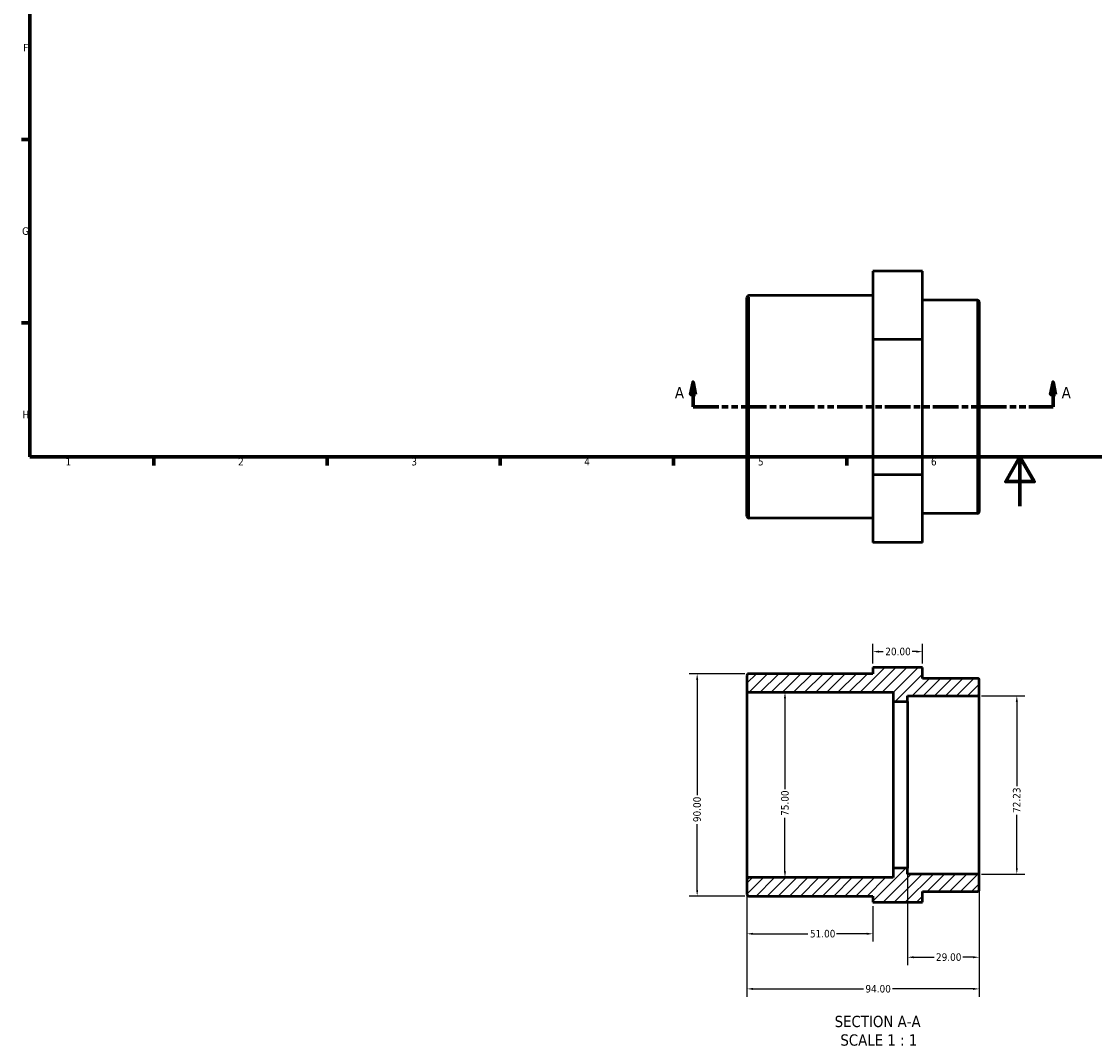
# Model space of a CAD drawing. Header units: millimetres. Extents: x 0 to 901, y -217 to 594.
# Tile 1 of 3: x 17 to 451, y -217 to 196. Entities that reach past the tile are written whole.
import ezdxf

# ---------------------------------------------------------------- set-up
doc = ezdxf.new("R2010")
doc.units = ezdxf.units.MM
doc.linetypes.add('DOUBLE_DASH_CHAIN', pattern=[1.2403, 0.6614, -0.0827, 0.1654, -0.0827, 0.1654, -0.0827])
for name, color, linetype, lineweight in [('Border (ANSI)', 7, 'Continuous', 70), ('Dimension (ANSI)', 7, 'Continuous', 25), ('Hatch (ANSI)', 7, 'Continuous', 18), ('Section Line (ANSI)', 7, 'DOUBLE_DASH_CHAIN', 70), ('Symbol (ANSI)', 7, 'Continuous', 25), ('Visible (ANSI)', 7, 'Continuous', 50), ('Visible Narrow (ANSI)', 7, 'Continuous', 35)]:
    doc.layers.add(name, color=color, linetype=linetype, lineweight=lineweight)
doc.styles.add('Label Text (ANSI)', font='tahoma.ttf')
doc.styles.add('Note Text (ANSI)', font='tahoma.ttf')
doc.dimstyles.new('Default - mm (ANSI)', dxfattribs={"dimtxt": 3.048, "dimasz": 2.5, "dimexe": 3.175, "dimexo": 1.6002, "dimgap": 0.8, "dimtad": 0, "dimtoh": 1, "dimrnd": 1e-08, "dimzin": 4, "dimdsep": 46, "dimtxsty": 'Note Text (ANSI)', "dimcen": 0.09, "dimdle": 10, "dimclrd": 256, "dimclre": 256, "dimclrt": 256, "dimadec": 1, "dimazin": 1, "dimtfac": 1, "dimtofl": 0, "dimtmove": 0, "dimatfit": 3, "dimfxl": 1, "dimtolj": 1, "dimtzin": 4, "dimlwd": -1, "dimlwe": -1, "dimarcsym": 0})

# ---------------------------------------------------------------- blocks, each defined once
blk = doc.blocks.new('Borders Default Border')
at = {"layer": 'Border (ANSI)'}
for p, q in [((20, 148.5), (16.55, 148.5)), ((20, 74.25), (16.55, 74.25)), ((70.08, 20), (70.08, 16.55)), ((140.17, 20), (140.17, 16.55)), ((210.25, 20), (210.25, 16.55)), ((280.33, 20), (280.33, 16.55)), ((350.42, 20), (350.42, 16.55))]:
    blk.add_line(p, q, dxfattribs=at)
at = {"layer": 'Border (ANSI)', "flags": 128}
for points in [[(20, 20), (20, 574), (821, 574), (821, 20), (20, 20)], [(420.5, 0), (420.5, 20), (414.73, 10), (426.27, 10), (420.5, 20)]]:
    blk.add_lwpolyline(points, dxfattribs=at)
at = {"layer": 'Border (ANSI)', "char_height": 3.05, "attachment_point": 7, "style": 'Note Text (ANSI)'}
for s, insert in [('F', (17.29, 184.1)), ('G', (16.81, 109.79)), ('H', (16.97, 35.6)), ('1', (34.35, 16.55)), ('2', (104.2, 16.55)), ('3', (174.26, 16.49)), ('4', (244.23, 16.55)), ('5', (314.48, 16.49)), ('6', (384.49, 16.49))]:
    blk.add_mtext(s, dxfattribs=dict(at, insert=insert))
blk = doc.blocks.new('2dTransSection0')
at = {"layer": 'Section Line (ANSI)', "linetype": 'Continuous'}
for p, q in [((288.26, 50.25), (287.26, 45.25)), ((288.26, 45.25), (288.26, 50.25)), ((289.26, 45.25), (288.26, 50.25)), ((433.91, 50.25), (432.91, 45.25)), ((433.91, 45.25), (433.91, 50.25)), ((434.91, 45.25), (433.91, 50.25)), ((287.26, 45.25), (289.26, 45.25)), ((288.26, 40.25), (288.26, 45.25)), ((432.91, 45.25), (434.91, 45.25)), ((433.91, 40.25), (433.91, 45.25)), ((288.26, 40.25), (298.07, 40.25)), ((424.1, 40.25), (433.91, 40.25))]:
    blk.add_line(p, q, dxfattribs=at)
at = {"layer": 'Section Line (ANSI)', "linetype": 'DOUBLE_DASH_CHAIN', "ltscale": 15.645923}
blk.add_line((288.26, 40.25), (433.91, 40.25), dxfattribs=at)
at = {"layer": 'Section Line (ANSI)', "linetype": 'Continuous', "flags": 128}
for points in [[(289.26, 45.25), (288.26, 50.25), (287.26, 45.25), (289.26, 45.25)], [(434.91, 45.25), (433.91, 50.25), (432.91, 45.25), (434.91, 45.25)]]:
    blk.add_lwpolyline(points, dxfattribs=at)
at = {"layer": 'Section Line (ANSI)'}
for points in [[(289.26, 45.25), (288.26, 50.25), (287.26, 45.25), (289.26, 45.25)], [(434.91, 45.25), (433.91, 50.25), (432.91, 45.25), (434.91, 45.25)]]:
    blk.add_solid(points, dxfattribs=at)
at = {"layer": 'Section Line (ANSI)', "char_height": 4.57, "attachment_point": 7, "style": 'Label Text (ANSI)'}
for insert in [(280.9, 43.75), (437.38, 43.75)]:
    blk.add_mtext('A', dxfattribs=dict(at, insert=insert))
blk = doc.blocks.new('*D7')
at = {"layer": 'Defpoints', "color": 0, "transparency": 16777216}
for p in [(325.43, -75.24), (325.43, -150.24), (325.43, -150.24)]:
    blk.add_point(p, dxfattribs=at)
at = {"layer": 'Dimension (ANSI)', "transparency": 16777216}
for p, q in [((325.43, -77.74), (325.43, -114.41)), ((325.43, -147.74), (325.43, -126.07))]:
    blk.add_line(p, q, dxfattribs=at)
for points in [[(325.02, -77.74), (325.85, -77.74), (325.43, -75.24)], [(325.02, -147.74), (325.85, -147.74), (325.43, -150.24)]]:
    blk.add_solid(points, dxfattribs=at)
at = {"layer": 'Dimension (ANSI)', "transparency": 16777216, "insert": (323.85, -125.27), "char_height": 3.048, "attachment_point": 1, "rotation": 90, "style": 'Note Text (ANSI)'}
blk.add_mtext('\\A1;75.00', dxfattribs=at)
blk = doc.blocks.new('*D8')
at = {"layer": 'Defpoints', "color": 0, "transparency": 16777216}
for p in [(310.78, -67.74), (289.91, -157.74), (310.78, -157.74)]:
    blk.add_point(p, dxfattribs=at)
at = {"layer": 'Dimension (ANSI)', "transparency": 16777216}
for p, q in [((309.18, -67.74), (286.73, -67.74)), ((289.91, -70.24), (289.91, -116.88)), ((289.91, -155.24), (289.91, -128.6)), ((309.18, -157.74), (286.73, -157.74))]:
    blk.add_line(p, q, dxfattribs=at)
for points in [[(289.49, -70.24), (290.32, -70.24), (289.91, -67.74)], [(289.49, -155.24), (290.32, -155.24), (289.91, -157.74)]]:
    blk.add_solid(points, dxfattribs=at)
at = {"layer": 'Dimension (ANSI)', "transparency": 16777216, "insert": (288.32, -127.8), "char_height": 3.048, "attachment_point": 1, "rotation": 90, "style": 'Note Text (ANSI)'}
blk.add_mtext('\\A1;90.00', dxfattribs=at)
blk = doc.blocks.new('*D9')
at = {"layer": 'Defpoints', "color": 0, "transparency": 16777216}
for p in [(310.03, -150.99), (361.03, -160.24), (361.03, -172.99)]:
    blk.add_point(p, dxfattribs=at)
at = {"layer": 'Dimension (ANSI)', "transparency": 16777216}
for p, q in [((310.03, -152.59), (310.03, -176.16)), ((361.03, -161.84), (361.03, -176.16)), ((312.53, -172.99), (334.73, -172.99)), ((358.53, -172.99), (346.33, -172.99))]:
    blk.add_line(p, q, dxfattribs=at)
for points in [[(312.53, -172.57), (312.53, -173.41), (310.03, -172.99)], [(358.53, -172.57), (358.53, -173.41), (361.03, -172.99)]]:
    blk.add_solid(points, dxfattribs=at)
at = {"layer": 'Dimension (ANSI)', "transparency": 16777216, "insert": (335.53, -171.4), "char_height": 3.048, "attachment_point": 1, "style": 'Note Text (ANSI)'}
blk.add_mtext('\\A1;51.00', dxfattribs=at)
blk = doc.blocks.new('*D10')
at = {"layer": 'Defpoints', "color": 0, "transparency": 16777216}
for p in [(375.03, -146.49), (404.03, -149.6), (404.03, -182.48)]:
    blk.add_point(p, dxfattribs=at)
at = {"layer": 'Dimension (ANSI)', "transparency": 16777216}
for p, q in [((375.03, -148.09), (375.03, -185.66)), ((404.03, -151.2), (404.03, -185.66)), ((377.53, -182.48), (385.72, -182.48)), ((401.53, -182.48), (397.35, -182.48))]:
    blk.add_line(p, q, dxfattribs=at)
for points in [[(377.53, -182.07), (377.53, -182.9), (375.03, -182.48)], [(401.53, -182.07), (401.53, -182.9), (404.03, -182.48)]]:
    blk.add_solid(points, dxfattribs=at)
at = {"layer": 'Dimension (ANSI)', "transparency": 16777216, "insert": (386.52, -180.9), "char_height": 3.048, "attachment_point": 1, "style": 'Note Text (ANSI)'}
blk.add_mtext('\\A1;29.00', dxfattribs=at)
blk = doc.blocks.new('*D11')
at = {"layer": 'Defpoints', "color": 0, "transparency": 16777216}
for p in [(403.28, -76.63), (403.28, -148.85), (419.22, -148.85)]:
    blk.add_point(p, dxfattribs=at)
at = {"layer": 'Dimension (ANSI)', "transparency": 16777216}
for p, q in [((404.88, -76.63), (422.4, -76.63)), ((419.22, -79.13), (419.22, -113.3)), ((419.22, -146.35), (419.22, -124.88)), ((404.88, -148.85), (422.4, -148.85))]:
    blk.add_line(p, q, dxfattribs=at)
for points in [[(418.81, -79.13), (419.64, -79.13), (419.22, -76.63)], [(418.81, -146.35), (419.64, -146.35), (419.22, -148.85)]]:
    blk.add_solid(points, dxfattribs=at)
at = {"layer": 'Dimension (ANSI)', "transparency": 16777216, "insert": (417.64, -124.08), "char_height": 3.048, "attachment_point": 1, "rotation": 90, "style": 'Note Text (ANSI)'}
blk.add_mtext('\\A1;72.23', dxfattribs=at)
blk = doc.blocks.new('*D13')
at = {"layer": 'Defpoints', "color": 0, "transparency": 16777216}
for p in [(381.03, -58.81), (361.03, -65.24), (381.03, -65.24)]:
    blk.add_point(p, dxfattribs=at)
at = {"layer": 'Dimension (ANSI)', "transparency": 16777216}
for p, q in [((361.03, -63.64), (361.03, -55.63)), ((381.03, -63.64), (381.03, -55.63)), ((363.53, -58.81), (365.22, -58.81)), ((378.53, -58.81), (376.85, -58.81))]:
    blk.add_line(p, q, dxfattribs=at)
for points in [[(363.53, -58.39), (363.53, -59.23), (361.03, -58.81)], [(378.53, -58.39), (378.53, -59.23), (381.03, -58.81)]]:
    blk.add_solid(points, dxfattribs=at)
at = {"layer": 'Dimension (ANSI)', "transparency": 16777216, "insert": (366.02, -57.22), "char_height": 3.048, "attachment_point": 1, "style": 'Note Text (ANSI)'}
blk.add_mtext('\\A1;20.00', dxfattribs=at)
blk = doc.blocks.new('*D14')
at = {"layer": 'Defpoints', "color": 0, "transparency": 16777216}
for p in [(310.03, -150.99), (404.03, -149.6), (404.03, -195.29)]:
    blk.add_point(p, dxfattribs=at)
at = {"layer": 'Dimension (ANSI)', "transparency": 16777216}
for p, q in [((404.03, -151.2), (404.03, -198.46)), ((310.03, -152.59), (310.03, -198.46)), ((312.53, -195.29), (357.17, -195.29)), ((401.53, -195.29), (368.89, -195.29))]:
    blk.add_line(p, q, dxfattribs=at)
for points in [[(312.53, -194.87), (312.53, -195.71), (310.03, -195.29)], [(401.53, -194.87), (401.53, -195.71), (404.03, -195.29)]]:
    blk.add_solid(points, dxfattribs=at)
at = {"layer": 'Dimension (ANSI)', "transparency": 16777216, "insert": (357.97, -193.7), "char_height": 3.048, "attachment_point": 1, "style": 'Note Text (ANSI)'}
blk.add_mtext('\\A1;94.00', dxfattribs=at)

msp = doc.modelspace()

# ---------------------------------------------------------------- hatches: boundary and pattern name
at = {"layer": 'Hatch (ANSI)'}
h = msp.add_hatch(dxfattribs=at)
h.set_pattern_fill('ANSI31', color=256, scale=25.4, style=0)
h.set_pattern_definition([(45, (0, 0), (-2.245064, 2.245064), [])])
edge = h.paths.add_edge_path()
edge.add_line((361.031, -160.24), (381.031, -160.24))
edge.add_line((381.031, -160.24), (381.031, -155.865))
edge.add_line((381.031, -155.865), (403.281, -155.865))
edge.add_ellipse((403.281, -155.115), major_axis=(0, -0.75), ratio=1, start_angle=0, end_angle=90)
edge.add_line((404.031, -155.115), (404.031, -149.603))
edge.add_ellipse((403.281, -149.603), major_axis=(0.75, 0), ratio=1, start_angle=0, end_angle=90)
edge.add_line((403.281, -148.853), (375.031, -148.853))
edge.add_line((375.031, -148.853), (375.031, -146.49))
edge.add_line((375.031, -146.49), (369.231, -146.49))
edge.add_line((369.231, -146.49), (369.231, -150.24))
edge.add_line((369.231, -150.24), (310.781, -150.24))
edge.add_ellipse((310.781, -150.99), major_axis=(0, 0.75), ratio=1, start_angle=0, end_angle=90)
edge.add_line((310.031, -150.99), (310.031, -156.99))
edge.add_ellipse((310.781, -156.99), major_axis=(-0.75, 0), ratio=1, start_angle=0, end_angle=90)
edge.add_line((310.781, -157.74), (361.031, -157.74))
edge.add_line((361.031, -157.74), (361.031, -160.24))
edge = h.paths.add_edge_path()
edge.add_line((381.031, -65.24), (361.031, -65.24))
edge.add_line((361.031, -65.24), (361.031, -67.74))
edge.add_line((361.031, -67.74), (310.781, -67.74))
edge.add_ellipse((310.781, -68.49), major_axis=(0, 0.75), ratio=1, start_angle=0, end_angle=90)
edge.add_line((310.031, -68.49), (310.031, -74.49))
edge.add_ellipse((310.781, -74.49), major_axis=(-0.75, 0), ratio=1, start_angle=0, end_angle=90)
edge.add_line((310.781, -75.24), (369.231, -75.24))
edge.add_line((369.231, -75.24), (369.231, -78.99))
edge.add_line((369.231, -78.99), (375.031, -78.99))
edge.add_line((375.031, -78.99), (375.031, -76.627))
edge.add_line((375.031, -76.627), (403.281, -76.627))
edge.add_ellipse((403.281, -75.877), major_axis=(0, -0.75), ratio=1, start_angle=0, end_angle=90)
edge.add_line((404.031, -75.877), (404.031, -70.365))
edge.add_ellipse((403.281, -70.365), major_axis=(0.75, 0), ratio=1, start_angle=0, end_angle=90)
edge.add_line((403.281, -69.615), (381.031, -69.615))
edge.add_line((381.031, -69.615), (381.031, -65.24))

# ---------------------------------------------------------------- linework, layer by layer
at = {"layer": 'Visible (ANSI)'}
for p, q in [((381.031, 95.095), (361.031, 95.095)), ((361.031, 95.095), (361.031, 67.545)), ((381.031, 67.545), (381.031, 95.095)), ((310.031, -4.003), (310.031, 84.497)), ((361.031, 85.247), (310.781, 85.247)), ((403.281, 83.372), (381.031, 83.372)), ((404.031, 82.622), (404.031, -2.128)), ((381.031, 67.545), (361.031, 67.545)), ((361.031, 67.545), (361.031, 12.697)), ((381.031, 12.697), (381.031, 67.545)), ((361.031, 12.697), (361.031, -14.601)), ((381.031, 12.697), (361.031, 12.697)), ((381.031, -14.601), (381.031, 12.697)), ((403.281, -2.878), (381.031, -2.878)), ((361.031, -4.753), (310.781, -4.753)), ((381.031, -14.601), (361.031, -14.601)), ((310.031, -68.49), (310.031, -74.49)), ((361.031, -67.74), (310.781, -67.74)), ((381.031, -65.167), (361.031, -65.167)), ((361.031, -65.167), (361.031, -65.24)), ((381.031, -65.24), (361.031, -65.24)), ((361.031, -65.24), (361.031, -67.74)), ((381.031, -65.24), (381.031, -65.167)), ((381.031, -69.615), (381.031, -65.24)), ((403.281, -69.615), (381.031, -69.615)), ((404.031, -75.877), (404.031, -70.365)), ((310.031, -74.49), (310.031, -150.99)), ((310.781, -75.24), (369.231, -75.24)), ((369.231, -75.24), (369.231, -78.99)), ((375.031, -78.99), (375.031, -76.627)), ((375.031, -76.627), (403.281, -76.627)), ((404.031, -149.603), (404.031, -75.877)), ((369.231, -78.99), (375.031, -78.99)), ((369.231, -78.99), (369.231, -146.49)), ((375.031, -78.99), (375.031, -146.49)), ((375.031, -146.49), (369.231, -146.49)), ((369.231, -146.49), (369.231, -150.24)), ((375.031, -148.853), (375.031, -146.49)), ((310.031, -150.99), (310.031, -156.99)), ((369.231, -150.24), (310.781, -150.24)), ((403.281, -148.853), (375.031, -148.853)), ((404.031, -155.115), (404.031, -149.603)), ((381.031, -160.24), (381.031, -155.865)), ((381.031, -155.865), (403.281, -155.865)), ((310.781, -157.74), (361.031, -157.74)), ((361.031, -157.74), (361.031, -160.24)), ((361.031, -160.24), (381.031, -160.24))]:
    msp.add_line(p, q, dxfattribs=at)
for centre, start, end in [((310.781, 84.497), 90, 180), ((403.281, 82.622), 0, 90), ((310.781, -4.003), 180, 270), ((403.281, -2.128), 270, 0), ((310.781, -68.49), 90, 180), ((403.281, -70.365), 0, 90), ((310.781, -74.49), 180, 270), ((403.281, -75.877), 270, 0), ((310.781, -150.99), 90, 180), ((403.281, -149.603), 0, 90), ((403.281, -155.115), 270, 0), ((310.781, -156.99), 180, 270)]:
    msp.add_arc(centre, 0.75, start, end, dxfattribs=at)
at = {"layer": 'Visible Narrow (ANSI)'}
for p, q in [((310.781, 84.693), (310.781, -4.199)), ((403.281, -2.347), (403.281, 82.841))]:
    msp.add_line(p, q, dxfattribs=at)

# ---------------------------------------------------------------- block references
msp.add_blockref('Borders Default Border', (0, 0))
at = {"layer": 'Section Line (ANSI)'}
msp.add_blockref('2dTransSection0', (0, 0), dxfattribs=at)

# ---------------------------------------------------------------- texts
at = {"layer": 'Symbol (ANSI)', "char_height": 4.572, "attachment_point": 7, "style": 'Label Text (ANSI)'}
for s, insert in [('SECTION A-A', (345.519, -210.835)), ('SCALE 1 : 1', (347.839, -218.348))]:
    msp.add_mtext(s, dxfattribs=dict(at, insert=insert))

# ---------------------------------------------------------------- dimensions: what is measured, and where the dimension line sits
at = {"layer": 'Dimension (ANSI)'}
for base, p1, p2, angle, override, picture, middle in [((381.031, -58.81), (361.031, -65.24), (381.031, -65.24), 180, {"dimtoh": 0, "dimdec": 2, "dimtp": 0, "dimtm": 0, "dimtdec": 2, "dimatfit": 1}, '*D13', (371.031, -58.81)), ((289.906, -157.74), (310.781, -67.74), (310.781, -157.74), 90, {"dimtoh": 0, "dimdec": 2, "dimtp": 0, "dimtm": 0, "dimtdec": 2, "dimatfit": 1}, '*D8', (289.906, -122.74)), ((325.434, -150.24), (325.434, -75.24), (325.434, -150.24), 270, {"dimtoh": 0, "dimdec": 2, "dimse1": 1, "dimse2": 1, "dimtp": 0, "dimtm": 0, "dimtdec": 2, "dimatfit": 1}, '*D7', (325.434, -120.24)), ((419.223, -148.853), (403.281, -76.627), (403.281, -148.853), 90, {"dimtoh": 0, "dimdec": 2, "dimtp": 0, "dimtm": 0, "dimtdec": 2, "dimatfit": 1}, '*D11', (419.223, -119.09))]:
    dim = msp.add_linear_dim(base=base, p1=p1, p2=p2, angle=angle, dimstyle='Default - mm (ANSI)', override=override, dxfattribs=at)
    dim.commit()
    dim.dimension.update_dxf_attribs({"geometry": picture, "text_midpoint": middle, "dimtype": 160})
for base, p1, p2, picture, middle in [((404.031, -182.484), (375.031, -146.49), (404.031, -149.603), '*D10', (391.531, -182.484)), ((404.031, -195.29), (310.031, -150.99), (404.031, -149.603), '*D14', (363.031, -195.29)), ((361.031, -172.99), (310.031, -150.99), (361.031, -160.24), '*D9', (340.531, -172.99))]:
    dim = msp.add_linear_dim(base=base, p1=p1, p2=p2, dimstyle='Default - mm (ANSI)', override={"dimtoh": 0, "dimdec": 2, "dimtp": 0, "dimtm": 0, "dimtdec": 2, "dimatfit": 1}, dxfattribs=at)
    dim.commit()
    dim.dimension.update_dxf_attribs({"geometry": picture, "text_midpoint": middle, "dimtype": 160})

doc.saveas('drawing.dxf')
